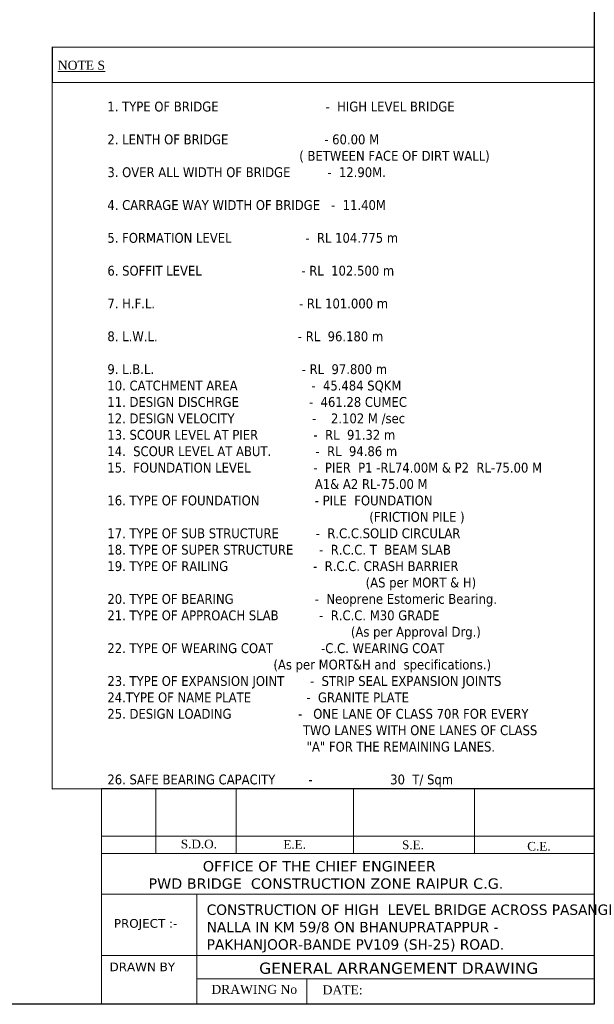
# Model space of a CAD drawing. Header units: millimetres. Extents: x 103078 to 25259364, y -3207472 to 3138455.
# Tile 8 of 11: x 8830460 to 8880100, y -230811 to -145801. Entities that reach past the tile are written whole.
import ezdxf

# ---------------------------------------------------------------- set-up
doc = ezdxf.new("R2010")
doc.units = ezdxf.units.MM
doc.header["$LTSCALE"] = 60
doc.header["$MEASUREMENT"] = 0
doc.styles.add('style1', font='txt.shx', dxfattribs={"height": 300})

msp = doc.modelspace()

# ---------------------------------------------------------------- linework, layer by layer
at = {"linetype": 'Continuous', "lineweight": 9}
for p, q in [((8880099.6, -105483.1, 13102.4), (8880099.6, -230811.33, 13102.4)), ((8880099.6, -148186.7, 13102.4), (8833239.1, -148186.7, 13102.4)), ((8833257.27, -151225.14, 6961.27), (8833257.27, -212218.3, 6961.27)), ((8833257.27, -151225.14, 6961.27), (8880099.6, -151225.14, 6961.27)), ((8837515.42, -212187.19, 6961.27), (8880099.6, -212187.19, 6961.27)), ((8837524.21, -212187.19, 6961.27), (8837524.21, -230811.33, 6961.27)), ((8842225.16, -212187.19, 6961.27), (8842225.16, -217778.86, 6961.27)), ((8849171.96, -216457.87, 6961.27), (8849171.96, -212187.19, 6961.27)), ((8849171.96, -212187.19, 6961.27), (8849171.96, -217778.86, 6961.27)), ((8859296.96, -216457.87, 6961.27), (8859296.96, -212187.19, 6961.27)), ((8859296.96, -212187.19, 6961.27), (8859296.96, -217778.86, 6961.27)), ((8869758.63, -212187.19, 6961.27), (8869758.63, -217778.86, 6961.27)), ((8837515.42, -216293.45, 6961.27), (8880099.6, -216293.45, 6961.27)), ((8837515.42, -217778.86, 6961.27), (8880099.6, -217778.86, 6961.27)), ((8837524.21, -221290.85, 6961.27), (8880099.6, -221290.85, 6961.27)), ((8845768.6, -221290.85, 13102.4), (8845768.6, -230811.33, 13102.4)), ((8837524.21, -226587.91, 9858.45), (8840726.88, -226587.91, 11041.48)), ((8840726.88, -226587.91, 13102.4), (8880099.6, -226587.91, 27646.32)), ((8845768.6, -228612.91, -6263.63), (8880099.6, -228612.91, 12640.97)), ((8855256.04, -228612.91, 6961.27), (8855256.04, -230811.33, 6961.27)), ((8701924.27, -230811.33, 13102.4), (8880099.6, -230811.33, 13102.4))]:
    msp.add_line(p, q, dxfattribs=at)
at = {"lineweight": -2, "ltscale": 11000}
for p, q in [((8833257.27, -148186.7, 13102.4), (8833257.27, -151225.14, 6961.27)), ((8833257.27, -212218.3, 6961.27), (8837515.42, -212187.19, 6961.27)), ((8837524.21, -212187.19, 6961.27), (8880099.6, -212187.19, 13102.4))]:
    msp.add_line(p, q, dxfattribs=at)
at = {"lineweight": -2, "ltscale": 11000, "elevation": 13102.4}
msp.add_lwpolyline([(8880099.6, -230811.33), (8688211.99, -230811.33), (8688211.99, -92780.98), (8880099.6, -92780.98)], close=True, dxfattribs=at)

# ---------------------------------------------------------------- texts
at = {"linetype": 'Continuous', "lineweight": 9, "attachment_point": 1, "style": 'style1'}
for s, insert, char_height in [('{\\fTimes New Roman|b0|i0|c0|p18;\\LNOTE S}', (8833753.74, -149347.27, 6961.27), 777.6), ('{\\fTimes New Roman|b0|i0|c0|p18;\\H0.96451x;S.D.O.     \\H1.0368x;                    }', (8844382.25, -216597.14, 23836.27), 777.6), ('{\\fTimes New Roman|b0|i0|c0|p18;\\H0.96451x;E.E.  \\H1.0368x;                       }', (8853238.36, -216631.35, 6961.27), 777.6), ('{\\fTimes New Roman|b0|i0|c0|p18;\\H0.96451x;S.E. \\H1.0368x;                        }', (8863491.6, -216670.72, 6961.27), 777.6), ('{\\fTimes New Roman|b0|i0|c0|p18;\\H0.96451x;C.E.\\H1.0368x;                         }', (8874305.76, -216789.6, 6961.27), 777.6), ('{\\fTimes New Roman|b0|i0|c0|p18;                        \\fVerdana|b0|i0|c0|p34;\\H1.1574x;OFFICE OF THE CHIEF ENGINEER \\P      PWD BRIDGE  CONSTRUCTION ZONE RAIPUR C.G.   }', (8839231.08, -218439.32, -6538.73), 777.6), ('{\\fVerdana|b0|i0|c0|p34;\\H0.96451x;PROJECT :-    \\fTimes New Roman|b0|i0|c0|p18;\\H1.0368x;                   }', (8838592.64, -223450.09, -9913.73), 777.6), ('{\\fVerdana|b0|i0|c0|p34;\\H0.96451x;DRAWN BY  \\fTimes New Roman|b0|i0|c0|p18; \\H1.0368x;                     }', (8838224.95, -227203.42, 23836.27), 777.6), ('{\\fVerdana|b0|i0|c0|p34;GENERAL ARRANGEMENT DRAWING       \\fTimes New Roman|b0|i0|c0|p18;                }', (8851151.25, -227208.18, 6961.27), 972), ('{\\fTimes New Roman|b0|i0|c0|p18;DRAWING No                      }', (8847019.31, -229133.25, 6961.27), 777.6), ('{\\fTimes New Roman|b0|i0|c0|p18;DATE:                       }', (8856628.43, -229179.23, 23836.27), 777.6)]:
    msp.add_mtext(s, dxfattribs=dict(at, insert=insert, char_height=char_height))
for s, insert, char_height, width in [('{\\fTahoma|b0|i0|c0|p34;\\H1.4575x;1. TYPE OF BRIDGE                             -  HIGH LEVEL BRIDGE\\P \\P2. LENTH OF BRIDGE                          - 60.00 M \\P                                                    ( BETWEEN FACE OF DIRT WALL)  \\P3. OVER ALL WIDTH OF BRIDGE          -  12.90M.\\P\\P4. CARRAGE WAY WIDTH OF BRIDGE   -  11.40M             \\P\\P5. FORMATION LEVEL                    -  RL 104.775 m\\P\\P6. SOFFIT LEVEL                           - RL  102.500 m\\P\\P7. H.F.L.                                       - RL 101.000 m\\P\\P8. L.W.L.                                      - RL  96.180 m\\P\\P9. L.B.L.                                        - RL  97.800 m\\P10. CATCHMENT AREA                    -  45.484 SQKM\\P11. DESIGN DISCHRGE                   -  461.28 CUMEC\\P12. DESIGN VELOCITY                     -    2.102 M /sec\\P13. SCOUR LEVEL AT PIER               -  RL  91.32 m \\P14.  SCOUR LEVEL AT ABUT.            -  RL  94.86 m\\P15.  FOUNDATION LEVEL                 -  PIER  P1 -RL74.00M & P2  RL-75.00 M\\P                                                  ^I     A1& A2 RL-75.00 M\\P16. TYPE OF FOUNDATION               - PILE  FOUNDATION\\P                                                                       (FRICTION PILE ) \\P17. TYPE OF SUB STRUCTURE          -  R.C.C.SOLID CIRCULAR             \\P18. TYPE OF SUPER STRUCTURE       -  R.C.C. T  BEAM SLAB \\P19. TYPE OF RAILING                       -  R.C.C. CRASH BARRIER \\P                                                                      (AS per MORT & H)\\P20. TYPE OF BEARING                      -  Neoprene Estomeric Bearing.\\P21. TYPE OF APPROACH SLAB           -  R.C.C. M30 GRADE \\P                                                                  (As per Approval Drg.)\\P22. TYPE OF WEARING COAT             -C.C. WEARING COAT \\P                                             (As per MORT&H and  specifications.)\\P23. TYPE OF EXPANSION JOINT       -  STRIP SEAL EXPANSION JOINTS  \\P24.TYPE OF NAME PLATE               -  GRANITE PLATE \\P\\pxqj;25. DESIGN LOADING                  -   ONE LANE OF CLASS 70R FOR EVERY\\P                                                     TWO LANES WITH ONE LANES OF CLASS\\P                                                      "A" FOR THE REMAINING LANES.\\P \\P\\pq*;26. SAFE BEARING CAPACITY         -                     30  T/ Sqm\\H0.68611x;\\P      }', (8838034.76, -152876.32, 30586.27), 583.2, 41649.7269), ('\\A1;{\\fVerdana|b0|i0|c0|p34;\\H1.1574x;CONSTRUCTION OF HIGH  LEVEL BRIDGE ACROSS PASANGI NALLA IN KM 59/8 ON BHANUPRATAPPUR - PAKHANJOOR-BANDE PV109 (SH-25) ROAD.        \\fTimes New Roman|b0|i0|c0|p18;         \\H0.864x; }', (8846613.35, -222193.28, -9913.73), 777.6, 36694.6487)]:
    msp.add_mtext(s, dxfattribs=dict(at, insert=insert, char_height=char_height, width=width))

doc.saveas('drawing.dxf')
